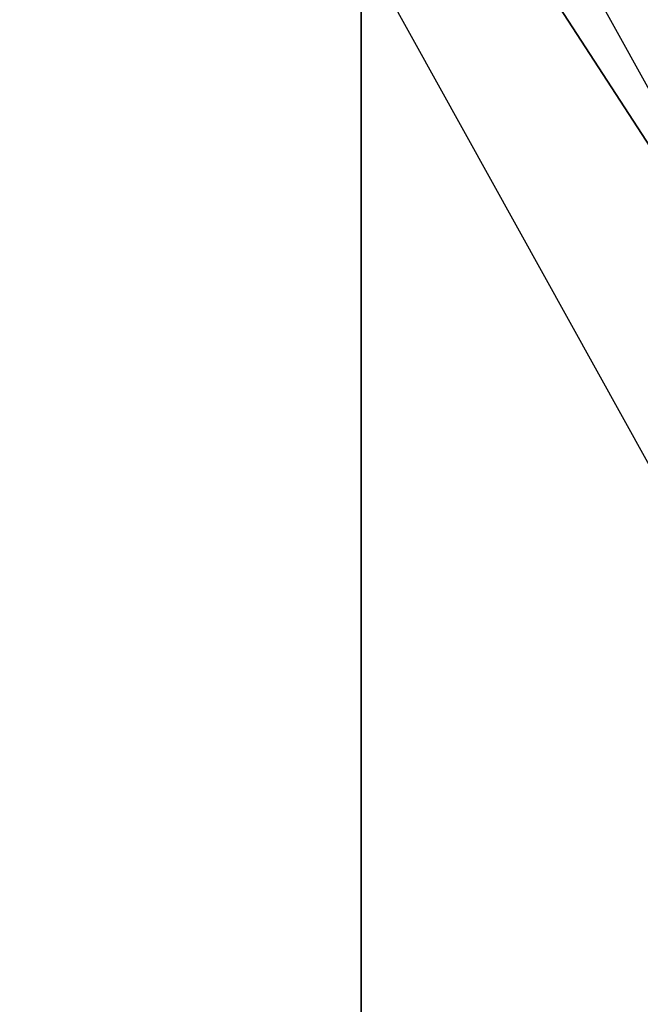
# Model space of a CAD drawing. Header units: millimetres. Extents: x 0 to 54, y -56 to 65.
# Tile 185 of 256: x 9.399 to 9.885, y -36.083 to -35.312. Entities that reach past the tile are written whole.
import ezdxf

# ---------------------------------------------------------------- set-up
doc = ezdxf.new("R2010")
doc.units = ezdxf.units.MM
doc.header["$LTSCALE"] = 25.4
doc.layers.get('0').update_dxf_attribs({"true_color": 0xff5454})

# ---------------------------------------------------------------- blocks, each defined once
blk = doc.blocks.new('SPIKE-LED-M-9100.STL')
at = {"color": 250, "true_color": 0x262626}
mesh = blk.add_polyface(dxfattribs=at)
corners = [(9.66676, -0.75321, 57.94577), (8.18879, -39.46565, 99.99559), (9.66676, -42.35318, 96.91296), (8.18879, 2.13433, 61.0284)]
mesh.append_faces([[corners[k] for k in face] for face in [(0, 1, 2), (1, 0, 3)]], dxfattribs={"vtx0": -1, "color": 250})
mesh = blk.add_polyface(dxfattribs=at)
corners = [(12.04755, -3.34351, 55.18046), (9.66676, -42.35318, 96.91296), (12.04755, -44.94348, 94.14765), (9.66676, -0.75321, 57.94577)]
mesh.append_faces([[corners[k] for k in face] for face in [(0, 1, 2), (1, 0, 3)]], dxfattribs={"vtx0": -1, "color": 250})
at = {"color": 7, "true_color": 0xe6ffff}
mesh = blk.add_polyface(dxfattribs=at)
corners = [(9.44004, -33.66776, 94.33167), (10.44859, -35.4074, 91.93584), (10.44859, -35.67614, 92.18758), (9.44004, -33.39901, 94.07993)]
mesh.append_faces([[corners[k] for k in face] for face in [(0, 1, 2), (1, 0, 3)]], dxfattribs={"vtx0": -1, "color": 7})
mesh = blk.add_polyface(dxfattribs=at)
corners = [(8.94387, -33.95117, 93.49046), (10.05653, -35.66285, 91.07386), (10.05653, -35.95686, 91.34926), (8.94387, -33.65717, 93.21506)]
mesh.append_faces([[corners[k] for k in face] for face in [(0, 1, 2), (1, 0, 3)]], dxfattribs={"vtx0": -1, "color": 7})

msp = doc.modelspace()

# ---------------------------------------------------------------- block references
at = {"color": 0}
msp.add_blockref('SPIKE-LED-M-9100.STL', (0, 0), dxfattribs=at)

doc.saveas('drawing.dxf')
